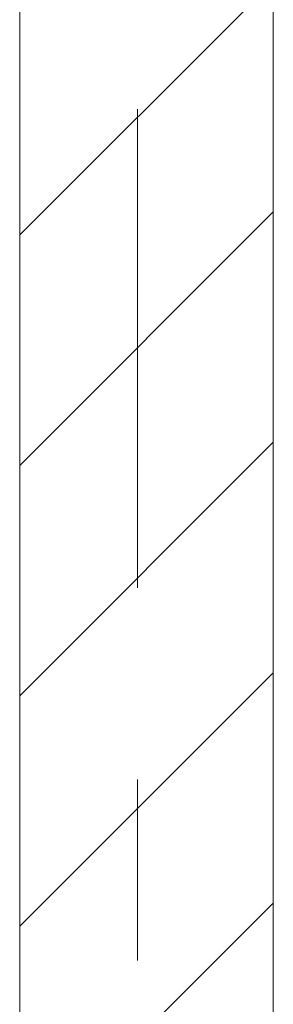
# Model space of a CAD drawing. Header units: metres. Extents: x -3.6 to 84.5, y -11 to 16.8.
# Tile 175 of 229: x 54.465 to 54.605, y 0.71 to 1.254. Entities that reach past the tile are written whole.
import ezdxf

# ---------------------------------------------------------------- set-up
doc = ezdxf.new("R2010")
doc.units = ezdxf.units.M
doc.header["$MEASUREMENT"] = 0
doc.linetypes.add('Strichlinie doppelt', pattern=[0.546806, 0.264583, -0.105833, 0.070556, -0.105833])
doc.linetypes.add('Wipeout_Contour', pattern=[1, 0, -1])
doc.layers.add('451 - Universal.Achsen Raster', color=7, linetype='Continuous')
doc.layers.add('605 - Struktur.Wand Innen', color=7, linetype='Continuous')

msp = doc.modelspace()

# ---------------------------------------------------------------- wipeouts: each hides what was drawn before it
at = {"color": 254, "linetype": 'Wipeout_Contour', "lineweight": 0, "ltscale": 218.62954}
msp.add_wipeout([(54.60498, 5.09998), (54.46497, 5.09998), (54.46497, 0.69998), (54.60498, 0.69998)], dxfattribs=at).dxf.layer = '605 - Struktur.Wand Innen'

# ---------------------------------------------------------------- next in the draw order: hatches: boundary and pattern name
at = {"layer": '605 - Struktur.Wand Innen', "linetype": 'Continuous', "lineweight": 0, "true_color": 0x000000}
h = msp.add_hatch(dxfattribs=at)
h.set_pattern_fill('MW_Ziegel_0001', color=18, style=0, pattern_type=2)
h.set_pattern_definition([(45, (0, 0), (-0.06363961, 0.06363961), [])])
h.paths.add_polyline_path([(54.60498, 5.09998), (54.46497, 5.09998), (54.46497, 0.69998), (54.60498, 0.69998)])

# ---------------------------------------------------------------- next in the draw order: linework, layer by layer
at = {"layer": '451 - Universal.Achsen Raster', "color": 160, "linetype": 'Strichlinie doppelt', "lineweight": 9, "true_color": 0x3232ff}
msp.add_line((54.52999, -10.585), (54.52999, 16.355), dxfattribs=at)
at = {"layer": '605 - Struktur.Wand Innen', "color": 7, "linetype": 'Continuous', "lineweight": 18, "flags": 128}
for points in [[(54.46497, 5.09998), (54.46497, 0.69998)], [(54.60498, 0.69998), (54.60498, 5.09998)]]:
    msp.add_lwpolyline(points, dxfattribs=at)

doc.saveas('drawing.dxf')
